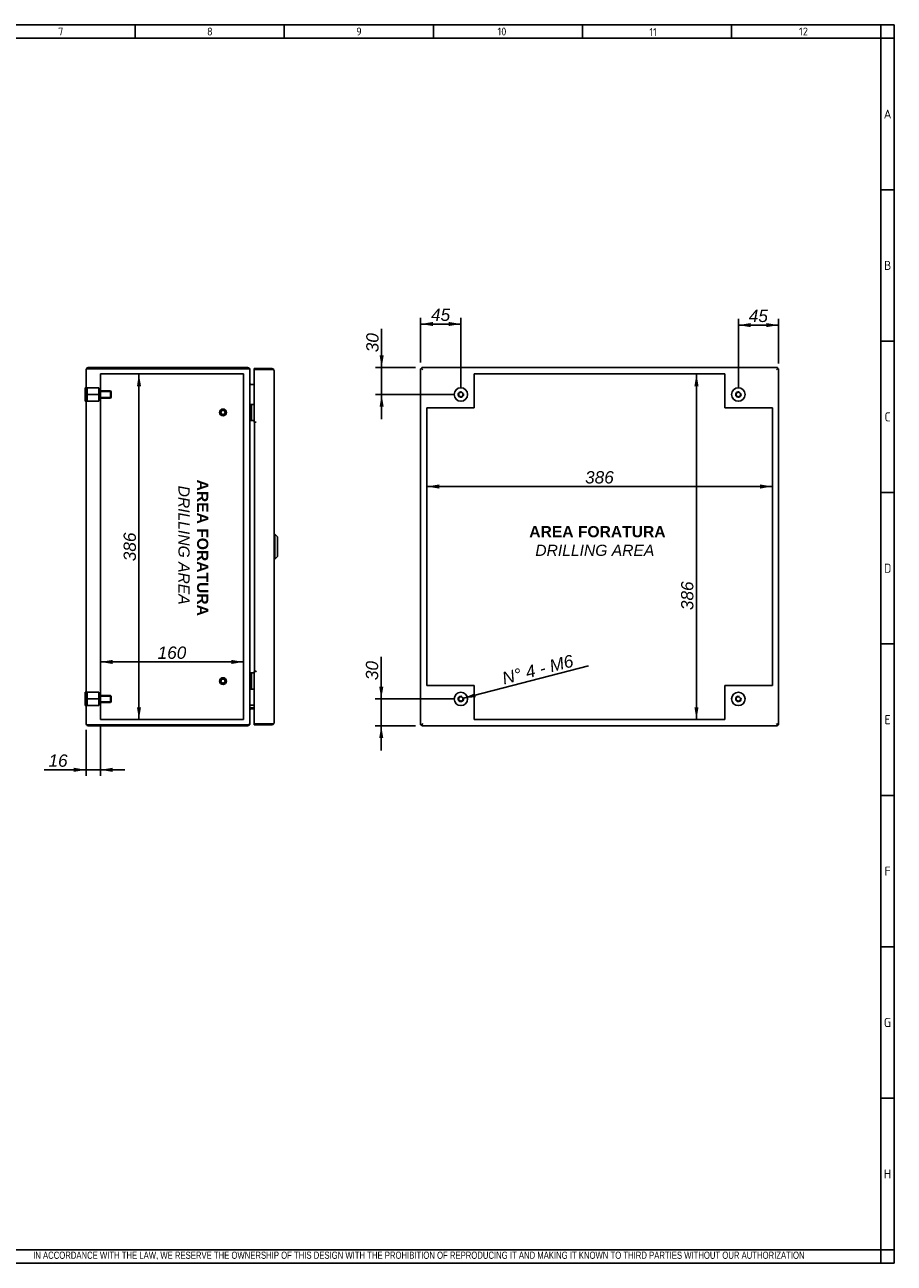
# Model space of a CAD drawing. Extents: x 6 to 412, y 11 to 288.
# Tile 3 of 3: x 218 to 412, y 11 to 288. Entities that reach past the tile are written whole.
import ezdxf
from ezdxf.enums import TextEntityAlignment as Align
from ezdxf.lldxf.tags import DXFTag

# ---------------------------------------------------------------- set-up
doc = ezdxf.new("R2010")
doc.units = 0
doc.layers.get('0').update_dxf_attribs({"linetype": 'CONTINUOUS'})
for name, color, linetype in [('_TRANSLATION', 7, 'CONTINUOUS'), ('AE00417_01', 7, 'CONTINUOUS'), ('AE00907_02', 7, 'CONTINUOUS'), ('C0000000', 7, 'CONTINUOUS'), ('C0000000_04', 7, 'CONTINUOUS'), ('C0000000_05', 7, 'CONTINUOUS'), ('C0000000_13', 7, 'CONTINUOUS'), ('C0000000_31', 7, 'CONTINUOUS'), ('DEFAULT', 7, 'CONTINUOUS'), ('SERRATURA_CENTR', 7, 'CONTINUOUS')]:
    doc.layers.add(name, color=color, linetype=linetype)
doc.styles.add('SEACAD_ARIAL', font='arial.ttf')
doc.styles.add('SEACAD_ARIALI', font='ariali.ttf')
tags = doc.linetypes.add('CENTER2', pattern=[28.575, 19.05, -3.175, 3.175, -3.175]).pattern_tags.tags
tags[10:11] = [DXFTag(74, 4), DXFTag(75, 0), DXFTag(340, '0'), DXFTag(46, 0.0), DXFTag(50, 0.0), DXFTag(44, 0.0), DXFTag(45, 0.0)]
tags[8:9] = [DXFTag(74, 4), DXFTag(75, 0), DXFTag(340, '0'), DXFTag(46, 0.0), DXFTag(50, 0.0), DXFTag(44, 0.0), DXFTag(45, 0.0)]
tags[6:7] = [DXFTag(74, 4), DXFTag(75, 0), DXFTag(340, '0'), DXFTag(46, 0.0), DXFTag(50, 0.0), DXFTag(44, 0.0), DXFTag(45, 0.0)]
tags[4:5] = [DXFTag(74, 4), DXFTag(75, 0), DXFTag(340, '0'), DXFTag(46, 0.0), DXFTag(50, 0.0), DXFTag(44, 0.0), DXFTag(45, 0.0)]
tags = doc.linetypes.add('HIDDEN2', pattern=[4.7625, 3.175, -1.5875]).pattern_tags.tags
tags[6:7] = [DXFTag(74, 4), DXFTag(75, 0), DXFTag(340, '0'), DXFTag(46, 0.0), DXFTag(50, 0.0), DXFTag(44, 0.0), DXFTag(45, 0.0)]
tags[4:5] = [DXFTag(74, 4), DXFTag(75, 0), DXFTag(340, '0'), DXFTag(46, 0.0), DXFTag(50, 0.0), DXFTag(44, 0.0), DXFTag(45, 0.0)]
doc.dimstyles.new('ISO', dxfattribs={"dimtxt": 2.75, "dimasz": 2.75, "dimexe": 1.375, "dimexo": 1.375, "dimgap": 0.6875, "dimtad": 1, "dimdec": 1, "dimlfac": 5, "dimtxsty": 'SEACAD_ARIAL', "dimsah": 1, "dimcen": 1.375, "dimadec": 1, "dimazin": 3, "dimtfac": 0.7, "dimtdec": 3, "dimtmove": 0, "dimatfit": 3, "dimtolj": 1})

# ---------------------------------------------------------------- blocks, each defined once
blk = doc.blocks.new('SE4')
at = {"layer": 'AE00417_01', "color": 7, "linetype": 'HIDDEN2'}
for centre, radius in [((262.11, 201), 0.75), ((262.11, 201), 0.6), ((262.11, 201), 0.5), ((262.11, 201), 0.45), ((262.11, 141), 0.75), ((262.11, 141), 0.6), ((262.11, 141), 0.5), ((262.11, 141), 0.45)]:
    blk.add_circle(centre, radius, dxfattribs=at)
for centre in [(262.11, 201), (262.11, 141)]:
    blk.add_arc(centre, 0.477, 75, 15, dxfattribs=at)
at = {"layer": 'AE00907_02', "color": 7, "linetype": 'HIDDEN2'}
for p, q in [((232.75, 131.24), (231.75, 131.24)), ((231.75, 131.24), (231.75, 131.24)), ((241.7, 131.24), (240.7, 131.24)), ((241.7, 131.24), (241.7, 131.24))]:
    blk.add_line(p, q, dxfattribs=at)
at = {"layer": 'AE00907_02', "color": 7, "linetype": 'CONTINUOUS'}
for p, q in [((232.75, 131.24), (232.71, 131.24)), ((240.7, 131.24), (232.75, 131.24)), ((240.7, 131.24), (232.75, 131.24)), ((240.73, 131.24), (240.7, 131.24))]:
    blk.add_line(p, q, dxfattribs=at)
at = {"layer": 'C0000000', "color": 7, "linetype": 'CONTINUOUS'}
for p, q in [((231.31, 203.5), (231.31, 206.5)), ((231.51, 206.5), (231.31, 206.5)), ((231.31, 203.5), (231.51, 203.5)), ((268.31, 202.8), (268.31, 202.8)), ((268.32, 202.8), (269.11, 202.8)), ((268.51, 202.6), (268.51, 199.4)), ((268.31, 199.2), (268.31, 199.2)), ((269.11, 199.2), (268.32, 199.2)), ((268.31, 142.8), (268.31, 142.8)), ((268.32, 142.8), (269.11, 142.8)), ((268.51, 142.6), (268.51, 139.4)), ((268.31, 139.2), (268.31, 139.2)), ((269.11, 139.2), (268.32, 139.2))]:
    blk.add_line(p, q, dxfattribs=at)
at = {"layer": 'C0000000', "color": 7, "linetype": 'HIDDEN2'}
for p, q in [((231.75, 206.5), (231.75, 205)), ((234.35, 206.5), (231.75, 206.5)), ((231.75, 205), (231.75, 203.5)), ((234.35, 205), (231.75, 205)), ((234.35, 206.5), (234.35, 205)), ((236.95, 205.8), (234.35, 205.8)), ((237.1, 205.64), (234.35, 205.64)), ((234.35, 205), (234.35, 203.5)), ((236.95, 205.8), (236.95, 204.2)), ((237.15, 205.6), (236.95, 205.8)), ((237.15, 204.4), (237.15, 205.6)), ((234.35, 203.5), (231.75, 203.5)), ((237.1, 204.35), (234.35, 204.35)), ((234.35, 204.2), (236.95, 204.2)), ((236.95, 204.2), (237.15, 204.4))]:
    blk.add_line(p, q, dxfattribs=at)
at = {"layer": 'C0000000', "color": 7, "linetype": 'CONTINUOUS'}
for centre, start, end in [((268.31, 202.6), 90, 180), ((268.31, 199.4), 180, 270), ((268.31, 142.6), 90, 180), ((268.31, 139.4), 180, 270)]:
    blk.add_arc(centre, 0.2, start, end, dxfattribs=at)
for points in [[(268.51, 202.6), (268.51, 202.8), (268.31, 202.8)], [(268.31, 199.2), (268.51, 199.2), (268.51, 199.4)], [(268.51, 142.6), (268.51, 142.8), (268.31, 142.8)], [(268.31, 139.2), (268.51, 139.2), (268.51, 139.4)]]:
    blk.add_rational_spline(points, [1, 0.707106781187, 1], degree=2, dxfattribs=at)
at = {"layer": 'C0000000_04', "color": 7, "linetype": 'HIDDEN2'}
for p, q in [((231.75, 138.5), (231.75, 137)), ((234.35, 138.5), (231.75, 138.5)), ((234.35, 138.5), (234.35, 137)), ((231.75, 137), (231.75, 135.5)), ((234.35, 137), (231.75, 137)), ((236.95, 137.8), (234.35, 137.8)), ((237.1, 137.64), (234.35, 137.64)), ((234.35, 137), (234.35, 135.5)), ((237.1, 136.35), (234.35, 136.35)), ((234.35, 136.2), (236.95, 136.2)), ((236.95, 137.8), (236.95, 136.2)), ((237.15, 137.6), (236.95, 137.8)), ((236.95, 136.2), (237.15, 136.4)), ((237.15, 136.4), (237.15, 137.6)), ((234.35, 135.5), (231.75, 135.5))]:
    blk.add_line(p, q, dxfattribs=at)
at = {"layer": 'C0000000_05', "color": 7, "linetype": 'CONTINUOUS'}
for p, q in [((231.31, 135.5), (231.31, 138.5)), ((231.51, 138.5), (231.31, 138.5)), ((231.31, 135.5), (231.51, 135.5))]:
    blk.add_line(p, q, dxfattribs=at)
at = {"layer": 'C0000000_13', "color": 7, "linetype": 'CONTINUOUS'}
for p, q in [((231.51, 131.5), (231.51, 210.5)), ((232.01, 210.76), (231.58, 210.76)), ((231.58, 210.76), (232.01, 210.76)), ((267.61, 211), (232.01, 211)), ((232.01, 210.76), (267.61, 210.76)), ((267.61, 210.76), (232.01, 210.76)), ((268.11, 131.5), (268.11, 210.5)), ((268.11, 210.5), (268.11, 210.5)), ((234.71, 204.2), (234.71, 205.8)), ((268.37, 207.24), (268.11, 207.24)), ((268.37, 207.24), (269.11, 207.24)), ((269.11, 207.24), (268.37, 207.24)), ((234.71, 136.2), (234.71, 137.8)), ((268.11, 135.6), (268.37, 135.6)), ((269.11, 135.6), (268.37, 135.6)), ((268.37, 135), (269.11, 135)), ((268.37, 134.76), (269.11, 134.76)), ((232.01, 131.24), (231.58, 131.24)), ((231.58, 131.24), (232.01, 131.24)), ((267.61, 131.24), (232.01, 131.24)), ((232.01, 131.24), (232.71, 131.24)), ((232.01, 131), (267.61, 131)), ((240.73, 131.24), (267.61, 131.24)), ((268.11, 131.5), (268.11, 131.5))]:
    blk.add_line(p, q, dxfattribs=at)
at = {"layer": 'C0000000_13', "color": 7, "linetype": 'CENTER2'}
for p, q in [((234.71, 205.8), (234.71, 209.6)), ((234.71, 209.6), (266.71, 209.6)), ((266.71, 209.6), (266.71, 132.4)), ((234.71, 137.8), (234.71, 204.2)), ((234.71, 132.4), (234.71, 136.2)), ((266.71, 132.4), (234.71, 132.4))]:
    blk.add_line(p, q, dxfattribs=at)
at = {"layer": 'C0000000_13', "color": 7, "linetype": 'CONTINUOUS'}
for centre, radius, start, end in [((232.01, 210.5), 0.5, 148.6677, 180), ((232.01, 210.5), 0.5, 90, 148.6677), ((267.61, 210.5), 0.5, 0, 90), ((267.61, 210.5), 0.26, 85.575, 90), ((268.37, 207.5), 0.26, 180, 270), ((268.37, 134.5), 0.5, 90, 121.3323), ((268.37, 134.5), 0.26, 90, 180), ((232.01, 131.5), 0.5, 180, 211.3323), ((232.01, 131.5), 0.5, 211.3323, 270), ((267.61, 131.5), 0.5, 270, 0), ((267.61, 131.5), 0.26, 270, 274.425)]:
    blk.add_arc(centre, radius, start, end, dxfattribs=at)
for centre, major_axis, ratio, start_param, end_param in [((232.01, 210.5), (0.5, 0), 0.997824, 2.594742, 3.141593), ((267.61, 210.5), (-0.5, 0), 0.52, 3.141593, 4.712389), ((232.01, 131.5), (0.5, 0), 0.997824, 3.141593, 3.688444), ((267.61, 131.5), (0.5, 0), 0.52, 4.712389, 6.283185)]:
    blk.add_ellipse(centre, major_axis=major_axis, ratio=ratio, start_param=start_param, end_param=end_param, dxfattribs=at)
at = {"layer": 'C0000000_31', "color": 7, "linetype": 'CONTINUOUS'}
for p, q in [((269.11, 210.8), (269.11, 210.56)), ((269.11, 210.8), (273.01, 210.8)), ((269.11, 210.56), (273.01, 210.56)), ((269.35, 210.56), (269.11, 210.56)), ((269.11, 210.56), (269.11, 198.84)), ((273.01, 210.56), (269.35, 210.56)), ((273.01, 210.56), (273.43, 210.56)), ((273.43, 210.56), (273.01, 210.56)), ((273.51, 210.3), (273.51, 131.7)), ((269.35, 198.84), (269.11, 198.84)), ((269.51, 198.8), (269.12, 198.8)), ((269.12, 198.8), (269.12, 143.2)), ((269.51, 198.84), (269.35, 198.84)), ((269.51, 198.84), (269.51, 198.8)), ((269.51, 198.8), (269.51, 198.8)), ((269.35, 143.16), (269.11, 143.16)), ((269.11, 143.16), (269.11, 131.44)), ((269.12, 143.2), (269.51, 143.2)), ((269.35, 143.16), (269.51, 143.16)), ((269.51, 143.2), (269.51, 143.2)), ((269.51, 143.2), (269.51, 143.16)), ((269.11, 131.2), (269.11, 131.44)), ((273.01, 131.44), (269.11, 131.44)), ((269.35, 131.44), (269.11, 131.44)), ((273.01, 131.2), (269.11, 131.2)), ((269.35, 131.44), (273.01, 131.44)), ((273.01, 131.44), (273.43, 131.44)), ((273.43, 131.44), (273.01, 131.44))]:
    blk.add_line(p, q, dxfattribs=at)
for centre, radius, start, end in [((269.35, 210.56), 0.0004, 90, 204.4698), ((273.01, 210.3), 0.5, 31.3323, 90), ((273.01, 210.3), 0.5, 0, 31.3323), ((269.35, 131.44), 0.0004, 155.5302, 270), ((273.01, 131.7), 0.5, 270, 328.6677), ((273.01, 131.7), 0.5, 328.6677, 360)]:
    blk.add_arc(centre, radius, start, end, dxfattribs=at)
for centre, start_param, end_param in [((273.01, 210.3), 3.141593, 3.688444), ((273.01, 131.7), 2.594742, 3.141593)]:
    blk.add_ellipse(centre, major_axis=(-0.5, 0), ratio=0.997824, start_param=start_param, end_param=end_param, dxfattribs=at)
at = {"layer": 'SERRATURA_CENTR', "color": 7, "linetype": 'CONTINUOUS'}
for p, q in [((273.71, 173.8), (273.51, 173.8)), ((273.71, 168.2), (273.71, 173.8)), ((274.31, 173.2), (273.71, 173.8)), ((274.31, 173.2), (274.31, 168.8)), ((273.71, 168.2), (274.31, 168.8)), ((273.51, 168.2), (273.71, 168.2))]:
    blk.add_line(p, q, dxfattribs=at)
blk = doc.blocks.new('SE5')
at = {"layer": 'AE00907_02', "color": 7, "linetype": 'CONTINUOUS'}
blk.add_line((386.02, 131.24), (386.02, 131.24), dxfattribs=at)
blk.add_line((386.02, 131.24), (386.02, 131.24), dxfattribs=at)
blk.add_line((386.02, 131.24), (386.02, 131.24), dxfattribs=at)
at = {"layer": 'C0000000', "color": 7, "linetype": 'CONTINUOUS'}
for radius in [1.5, 0.492]:
    blk.add_circle((377.26, 205), radius, dxfattribs=at)
blk.add_arc((377.26, 205), 0.6, 75, 15, dxfattribs=at)
at = {"layer": 'C0000000_05', "color": 7, "linetype": 'CONTINUOUS'}
for centre, radius in [((315.26, 205), 1.5), ((315.26, 205), 0.492), ((315.26, 137), 1.5), ((377.26, 137), 1.5), ((315.26, 137), 0.492), ((377.26, 137), 0.492)]:
    blk.add_circle(centre, radius, dxfattribs=at)
for centre in [(315.26, 205), (315.26, 137), (377.26, 137)]:
    blk.add_arc(centre, 0.6, 75, 15, dxfattribs=at)
at = {"layer": 'C0000000_13', "color": 7, "linetype": 'CONTINUOUS'}
for p, q in [((306.26, 210.76), (306.26, 131.24)), ((306.26, 210.76), (306.5, 210.76)), ((306.5, 211), (306.5, 210.76)), ((386.02, 211), (306.5, 211)), ((306.5, 210.76), (306.76, 210.5)), ((306.5, 210.76), (306.76, 210.5)), ((386.02, 210.76), (385.76, 210.5)), ((386.02, 210.76), (385.76, 210.5)), ((386.02, 211), (386.02, 210.76)), ((386.26, 210.76), (386.02, 210.76)), ((386.26, 131.24), (386.26, 210.76)), ((306.26, 131.24), (306.5, 131.24)), ((306.5, 131.24), (306.76, 131.5)), ((306.5, 131.24), (306.76, 131.5)), ((306.5, 131), (306.5, 131.24)), ((306.5, 131), (386.02, 131)), ((386.02, 131.24), (385.76, 131.5)), ((386.02, 131.24), (385.76, 131.5)), ((386.26, 131.24), (386.02, 131.24)), ((386.02, 131), (386.02, 131.24))]:
    blk.add_line(p, q, dxfattribs=at)
at = {"layer": 'C0000000_13', "color": 7, "linetype": 'CENTER2'}
for p, q in [((318.26, 202), (318.26, 209.6)), ((318.26, 209.6), (374.26, 209.6)), ((374.26, 209.6), (374.26, 202)), ((307.66, 140), (307.66, 202)), ((307.66, 202), (318.26, 202)), ((374.26, 202), (384.86, 202)), ((384.86, 202), (384.86, 140)), ((318.26, 140), (307.66, 140)), ((318.26, 132.4), (318.26, 140)), ((384.86, 140), (374.26, 140)), ((374.26, 140), (374.26, 132.4)), ((374.26, 132.4), (318.26, 132.4))]:
    blk.add_line(p, q, dxfattribs=at)
at = {"layer": 'C0000000_31', "color": 7, "linetype": 'CONTINUOUS'}
for p, q in [((306.5, 210.76), (306.5, 210.76)), ((306.7, 210.56), (306.7, 210.56)), ((306.74, 210.52), (306.74, 210.52)), ((385.78, 210.52), (385.78, 210.52)), ((385.82, 210.56), (385.82, 210.56)), ((386.02, 210.8), (386.02, 210.8)), ((386.02, 210.8), (386.02, 210.76)), ((386.26, 210.56), (386.26, 210.56)), ((386.26, 198.84), (386.26, 210.56)), ((386.26, 198.84), (386.26, 198.84)), ((386.26, 198.84), (386.26, 198.8)), ((386.26, 198.8), (386.26, 143.2)), ((386.26, 198.8), (386.26, 198.8)), ((386.26, 143.2), (386.26, 143.2)), ((386.26, 143.2), (386.26, 143.16)), ((386.26, 131.44), (386.26, 143.16)), ((386.26, 143.16), (386.26, 143.16)), ((306.5, 131.24), (306.5, 131.24)), ((306.7, 131.44), (306.7, 131.44)), ((306.74, 131.48), (306.74, 131.48)), ((385.78, 131.48), (385.78, 131.48)), ((385.82, 131.44), (385.82, 131.44)), ((386.02, 131.2), (386.02, 131.24)), ((386.02, 131.24), (386.02, 131.24)), ((386.02, 131.2), (386.02, 131.2)), ((386.26, 131.44), (386.26, 131.44))]:
    blk.add_line(p, q, dxfattribs=at)
blk = doc.blocks.new('DMBLK287')
at = {"layer": '_TRANSLATION', "linetype": 'CONTINUOUS'}
blk.add_hatch(color=7, dxfattribs=at).paths.add_polyline_path([(318.39, 138.28), (315.84, 137.15), (318.62, 137.4)])
at = {"layer": '_TRANSLATION', "color": 7, "linetype": 'CONTINUOUS'}
blk.add_line((315.84, 137.15), (343.78, 144.4), dxfattribs=at)
at = {"layer": '_TRANSLATION', "color": 7, "linetype": 'CONTINUOUS', "style": 'SEACAD_ARIALI'}
blk.add_text('N° 4 - M6', height=2.75, rotation=14.5556, dxfattribs=at).set_placement((324.21, 142.87), align=Align.TOP_LEFT)
blk = doc.blocks.new('DMBLK288')
at = {"layer": '_TRANSLATION', "linetype": 'CONTINUOUS'}
for points in [[(380.01, 220.96), (377.26, 220.5), (380.01, 220.05)], [(383.51, 220.96), (383.51, 220.05), (386.26, 220.5)]]:
    blk.add_hatch(color=7, dxfattribs=at).paths.add_polyline_path(points)
at = {"layer": '_TRANSLATION', "color": 7, "linetype": 'CONTINUOUS'}
for p, q in [((377.26, 206.37), (377.26, 221.88)), ((386.26, 211.93), (386.26, 221.88)), ((386.26, 220.5), (377.26, 220.5))]:
    blk.add_line(p, q, dxfattribs=at)
at = {"layer": '_TRANSLATION', "color": 7, "linetype": 'CONTINUOUS', "style": 'SEACAD_ARIALI'}
blk.add_text('45', height=2.75, dxfattribs=at).set_placement((379.59, 223.94), align=Align.TOP_LEFT)
blk = doc.blocks.new('DMBLK289')
at = {"layer": '_TRANSLATION', "linetype": 'CONTINUOUS'}
for points in [[(309.01, 221.21), (306.26, 220.75), (309.01, 220.29)], [(312.51, 221.21), (312.51, 220.29), (315.26, 220.75)]]:
    blk.add_hatch(color=7, dxfattribs=at).paths.add_polyline_path(points)
at = {"layer": '_TRANSLATION', "color": 7, "linetype": 'CONTINUOUS'}
for p, q in [((306.26, 212.13), (306.26, 222.13)), ((315.26, 206.37), (315.26, 222.13)), ((306.26, 220.75), (315.26, 220.75))]:
    blk.add_line(p, q, dxfattribs=at)
at = {"layer": '_TRANSLATION', "color": 7, "linetype": 'CONTINUOUS', "style": 'SEACAD_ARIALI'}
blk.add_text('45', height=2.75, dxfattribs=at).set_placement((308.59, 224.19), align=Align.TOP_LEFT)
blk = doc.blocks.new('DMBLK290')
at = {"layer": '_TRANSLATION', "linetype": 'CONTINUOUS'}
for points in [[(297.1, 213.75), (297.56, 211), (298.02, 213.75)], [(297.1, 202.25), (298.02, 202.25), (297.56, 205)]]:
    blk.add_hatch(color=7, dxfattribs=at).paths.add_polyline_path(points)
at = {"layer": '_TRANSLATION', "color": 7, "linetype": 'CONTINUOUS'}
for p, q in [((297.56, 219.68), (297.56, 199.5)), ((305.13, 211), (296.18, 211)), ((313.89, 205), (296.18, 205))]:
    blk.add_line(p, q, dxfattribs=at)
at = {"layer": '_TRANSLATION', "color": 7, "linetype": 'CONTINUOUS', "style": 'SEACAD_ARIALI'}
blk.add_text('30', height=2.75, rotation=90, dxfattribs=at).set_placement((294.12, 214.44), align=Align.TOP_LEFT)
blk = doc.blocks.new('DMBLK291')
at = {"layer": '_TRANSLATION', "linetype": 'CONTINUOUS'}
for points in [[(297.01, 139.75), (297.47, 137), (297.93, 139.75)], [(297.01, 128.25), (297.93, 128.25), (297.47, 131)]]:
    blk.add_hatch(color=7, dxfattribs=at).paths.add_polyline_path(points)
at = {"layer": '_TRANSLATION', "color": 7, "linetype": 'CONTINUOUS'}
for p, q in [((297.47, 125.5), (297.47, 146.44)), ((313.89, 137), (296.1, 137)), ((305.13, 131), (296.1, 131))]:
    blk.add_line(p, q, dxfattribs=at)
at = {"layer": '_TRANSLATION', "color": 7, "linetype": 'CONTINUOUS', "style": 'SEACAD_ARIALI'}
blk.add_text('30', height=2.75, rotation=90, dxfattribs=at).set_placement((294.03, 141.2), align=Align.TOP_LEFT)
blk = doc.blocks.new('DMBLK292')
at = {"layer": '_TRANSLATION', "linetype": 'CONTINUOUS'}
for points in [[(310.41, 184.91), (307.66, 184.45), (310.41, 183.99)], [(382.11, 184.91), (382.11, 183.99), (384.86, 184.45)]]:
    blk.add_hatch(color=7, dxfattribs=at).paths.add_polyline_path(points)
at = {"layer": '_TRANSLATION', "color": 7, "linetype": 'CONTINUOUS'}
blk.add_line((307.66, 184.45), (384.86, 184.45), dxfattribs=at)
at = {"layer": '_TRANSLATION', "color": 7, "linetype": 'CONTINUOUS', "style": 'SEACAD_ARIALI'}
blk.add_text('386', height=2.75, dxfattribs=at).set_placement((343.02, 187.88), align=Align.TOP_LEFT)
blk = doc.blocks.new('DMBLK293')
at = {"layer": '_TRANSLATION', "linetype": 'CONTINUOUS'}
for points in [[(367.44, 206.85), (368.36, 206.85), (367.9, 209.6)], [(367.44, 135.15), (367.9, 132.4), (368.36, 135.15)]]:
    blk.add_hatch(color=7, dxfattribs=at).paths.add_polyline_path(points)
at = {"layer": '_TRANSLATION', "color": 7, "linetype": 'CONTINUOUS'}
for p, q in [((372.89, 209.6), (366.52, 209.6)), ((367.9, 209.6), (367.9, 132.4)), ((372.89, 132.4), (366.52, 132.4))]:
    blk.add_line(p, q, dxfattribs=at)
at = {"layer": '_TRANSLATION', "color": 7, "linetype": 'CONTINUOUS', "style": 'SEACAD_ARIALI'}
blk.add_text('386', height=2.75, rotation=90, dxfattribs=at).set_placement((364.46, 156.84), align=Align.TOP_LEFT)
blk = doc.blocks.new('DMBLK305')
at = {"layer": '_TRANSLATION', "linetype": 'CONTINUOUS'}
for points in [[(228.76, 120.71), (231.51, 121.17), (228.76, 121.63)], [(237.46, 120.71), (237.46, 121.63), (234.71, 121.17)]]:
    blk.add_hatch(color=7, dxfattribs=at).paths.add_polyline_path(points)
at = {"layer": '_TRANSLATION', "color": 7, "linetype": 'CONTINUOUS'}
for p, q in [((231.51, 130.12), (231.51, 119.79)), ((234.71, 131.02), (234.71, 119.79)), ((222.16, 121.17), (240.21, 121.17))]:
    blk.add_line(p, q, dxfattribs=at)
at = {"layer": '_TRANSLATION', "color": 7, "linetype": 'CONTINUOUS', "style": 'SEACAD_ARIALI'}
blk.add_text('16', height=2.75, dxfattribs=at).set_placement((223.12, 124.6), align=Align.TOP_LEFT)
blk = doc.blocks.new('DMBLK306')
at = {"layer": '_TRANSLATION', "linetype": 'CONTINUOUS'}
for points in [[(243.79, 206.85), (243.33, 209.6), (242.88, 206.85)], [(243.79, 135.15), (242.88, 135.15), (243.33, 132.4)]]:
    blk.add_hatch(color=7, dxfattribs=at).paths.add_polyline_path(points)
at = {"layer": '_TRANSLATION', "color": 7, "linetype": 'CONTINUOUS'}
for p, q in [((236.08, 209.6), (244.71, 209.6)), ((243.33, 132.4), (243.33, 209.6))]:
    blk.add_line(p, q, dxfattribs=at)
at = {"layer": '_TRANSLATION', "color": 7, "linetype": 'CONTINUOUS', "style": 'SEACAD_ARIALI'}
blk.add_text('386', height=2.75, rotation=90, dxfattribs=at).set_placement((239.9, 167.76), align=Align.TOP_LEFT)
blk = doc.blocks.new('DMBLK307')
at = {"layer": '_TRANSLATION', "linetype": 'CONTINUOUS'}
for points in [[(237.46, 145.73), (234.71, 145.27), (237.46, 144.81)], [(263.96, 145.73), (263.96, 144.81), (266.71, 145.27)]]:
    blk.add_hatch(color=7, dxfattribs=at).paths.add_polyline_path(points)
at = {"layer": '_TRANSLATION', "color": 7, "linetype": 'CONTINUOUS'}
for p, q in [((234.71, 133.77), (234.71, 146.64)), ((266.71, 133.77), (266.71, 146.64)), ((234.71, 145.27), (266.71, 145.27))]:
    blk.add_line(p, q, dxfattribs=at)
at = {"layer": '_TRANSLATION', "color": 7, "linetype": 'CONTINUOUS', "style": 'SEACAD_ARIALI'}
blk.add_text('160', height=2.75, dxfattribs=at).set_placement((247.5, 148.71), align=Align.TOP_LEFT)

msp = doc.modelspace()

# ---------------------------------------------------------------- linework, layer by layer
at = {"color": 7, "linetype": 'CONTINUOUS'}
for p, q in [((412.092, 287.588), (6.234, 287.588)), ((242.48, 287.588), (242.48, 284.56)), ((275.797, 287.588), (275.797, 284.56)), ((309.113, 287.588), (309.113, 284.56)), ((342.43, 287.588), (342.43, 284.56)), ((375.747, 287.588), (375.747, 284.56)), ((412.092, 10.959), (412.092, 287.588)), ((412.092, 250.738), (409.063, 250.738)), ((412.092, 216.917), (409.063, 216.917)), ((412.092, 183.095), (409.063, 183.095)), ((412.092, 149.274), (409.063, 149.274)), ((412.092, 115.452), (409.063, 115.452)), ((412.092, 81.631), (409.063, 81.631)), ((412.092, 47.809), (409.063, 47.809)), ((6.234, 10.959), (412.092, 10.959))]:
    msp.add_line(p, q, dxfattribs=at)
at = {"layer": 'DEFAULT', "color": 7, "linetype": 'CONTINUOUS'}
for p, q in [((409.063, 10.959), (409.063, 287.588)), ((412.092, 284.56), (6.234, 284.56)), ((6.234, 13.988), (412.092, 13.988))]:
    msp.add_line(p, q, dxfattribs=at)

# ---------------------------------------------------------------- block references
at = {"layer": '_TRANSLATION'}
for name in ['SE4', 'SE5']:
    msp.add_blockref(name, (0, 0), dxfattribs=at)

# ---------------------------------------------------------------- texts
for s, insert, char_height, width, attachment_point in [('{\\fSolid Edge ANSI|b0||i0||c0|p34;\\C7;\\H1.766793;\\W1.;7}', (225.852, 285.196), 1.76679, 1.98765, 8), ('{\\fSolid Edge ANSI|b0||i0||c0|p34;\\C7;\\H1.766793;\\W1.;8}', (259.168, 285.196), 1.76679, 1.98765, 8), ('{\\fSolid Edge ANSI|b0||i0||c0|p34;\\C7;\\H1.766793;\\W1.;9}', (292.485, 285.196), 1.76679, 1.98765, 8), ('{\\fSolid Edge ANSI|b0||i0||c0|p34;\\C7;\\H1.766793;\\W1.;10}', (324.438, 285.196), 1.76679, 11.1986, 8), ('{\\fSolid Edge ANSI|b0||i0||c0|p34;\\C7;\\H1.766793;\\W1.;11}', (358.218, 285.073), 1.76679, 10.09104, 8), ('{\\fSolid Edge ANSI|b0||i0||c0|p34;\\C7;\\H1.766793;\\W1.;12}', (391.814, 285.196), 1.76679, 8.86043, 8), ('{\\fSolid Edge ANSI|b0||i0||c0|p34;\\C7;\\H2.019192;\\W1.;A}', (410.612, 266.645), 2.01919, 2.2716, 8), ('{\\fSolid Edge ANSI|b0||i0||c0|p34;\\C7;\\H2.019192;\\W1.;B}', (410.616, 232.824), 2.01919, 2.524, 8), ('{\\fSolid Edge ANSI|b0||i0||c0|p34;\\C7;\\H2.019192;\\W1.;C}', (410.614, 199.002), 2.01919, 2.3978, 8), ('{\\fSolid Edge ANSI|b0||i0||c0|p34;\\C7;\\H2.019192;\\W1.;D}', (410.616, 165.181), 2.01919, 2.524, 8), ('{\\fSolid Edge ANSI|b0||i0||c0|p34;\\C7;\\H2.019192;\\W1.;E}', (410.614, 131.359), 2.01919, 2.3978, 8), ('{\\fSolid Edge ANSI|b0||i0||c0|p34;\\C7;\\H2.019192;\\W1.;F}', (410.612, 97.538), 2.01919, 2.2716, 8), ('{\\fSolid Edge ANSI|b0||i0||c0|p34;\\C7;\\H2.019192;\\W1.;G}', (410.586, 63.716), 2.01919, 2.5871, 8), ('{\\fSolid Edge ANSI|b0||i0||c0|p34;\\C7;\\H2.019192;\\W1.;H}', (410.588, 29.895), 2.01919, 2.7133, 8), ('{\\fArial Narrow|b0||i0||c0|p34;\\C7;\\H1.6;\\W0.94;IN ACCORDANCE WITH THE LAW, WE RESERVE THE OWNERSHIP OF THIS DESIGN WITH THE PROHIBITION OF REPRODUCING IT AND MAKING IT KNOWN TO THIRD PARTIES WITHOUT OUR AUTHORIZATION}', (219.688, 11.652), 1.6, 181.99571, 7)]:
    msp.add_mtext(s, dxfattribs=dict(insert=insert, char_height=char_height, width=width, attachment_point=attachment_point))
at = {"layer": '_TRANSLATION', "insert": (255.468, 171.35), "char_height": 3, "width": 34.96354, "attachment_point": 5, "rotation": 270}
msp.add_mtext('{\\fArial|b0||i0||c0|p34;\\C7;\\H3.;\\W1.; }{\\fArial|b1||i0||c0|p34;\\C7;\\H2.5;\\W1.;AREA FORATURA \\P}{\\fArial|b0||i1||c0|p34;\\C7;\\H2.5;\\W1.;DRILLING AREA}', dxfattribs=at)
at = {"layer": '_TRANSLATION', "insert": (345.186, 172.269), "char_height": 3, "width": 34.96354, "attachment_point": 5}
msp.add_mtext('{\\fArial|b0||i0||c0|p34;\\C7;\\H3.;\\W1.; }{\\fArial|b1||i0||c0|p34;\\C7;\\H2.5;\\W1.;AREA FORATURA \\P}{\\fArial|b0||i1||c0|p34;\\C7;\\H2.5;\\W1.;DRILLING AREA}', dxfattribs=at)

# ---------------------------------------------------------------- dimensions: what is measured, and where the dimension line sits
at = {"layer": '_TRANSLATION', "color": 7, "linetype": 'CONTINUOUS'}
for base, p1, p2, picture, middle in [((315.262, 220.753), (306.262, 210.757), (315.262, 204.998), 'DMBLK289', (310.762, 220.753)), ((377.262, 220.503), (386.262, 210.557), (377.262, 204.998), 'DMBLK288', (381.762, 220.503)), ((234.706, 121.167), (231.506, 131.498), (234.706, 132.398), 'DMBLK305', (228.421, 121.167))]:
    dim = msp.add_linear_dim(base=base, p1=p1, p2=p2, text='\\A1;<>', dimstyle='ISO', override={"dimtmove": 0, "dimtolj": 0}, dxfattribs=at)
    dim.commit()
    dim.dimension.update_dxf_attribs({"geometry": picture, "text_midpoint": middle, "dimtype": 160})
for base, p1, p2, angle, picture, middle, dimtype in [((297.559, 204.998), (306.502, 210.998), (315.262, 204.998), 90, 'DMBLK290', (297.559, 213.48), 160), ((243.334, 132.398), (234.706, 132.398), (234.706, 209.598), 90, 'DMBLK306', (243.334, 170.998), 161), ((367.899, 209.598), (374.262, 209.598), (374.262, 132.398), 270, 'DMBLK293', (367.899, 160.076), 161), ((307.662, 184.447), (307.662, 170.998), (384.862, 170.998), 0, 'DMBLK292', (346.262, 184.447), 161), ((234.706, 145.268), (234.706, 132.398), (266.706, 132.398), 0, 'DMBLK307', (250.706, 145.268), 161), ((297.471, 136.998), (306.502, 130.998), (315.262, 136.998), 90, 'DMBLK291', (297.471, 140.237), 160)]:
    dim = msp.add_linear_dim(base=base, p1=p1, p2=p2, angle=angle, text='\\A1;<>', dimstyle='ISO', override={"dimtmove": 0, "dimtolj": 0}, dxfattribs=at)
    dim.commit()
    dim.dimension.update_dxf_attribs({"geometry": picture, "text_midpoint": middle, "dimtype": dimtype})
dim = msp.add_diameter_dim_2p(p1=(314.681, 136.847), p2=(315.843, 137.148), text='\\A1;N° 4 - M6 {}', dimstyle='ISO', dxfattribs=at)
dim.commit()
dim.dimension.update_dxf_attribs({"geometry": 'DMBLK287', "text_midpoint": (324.145, 139.304), "dimtype": 163})

doc.saveas('drawing.dxf')
